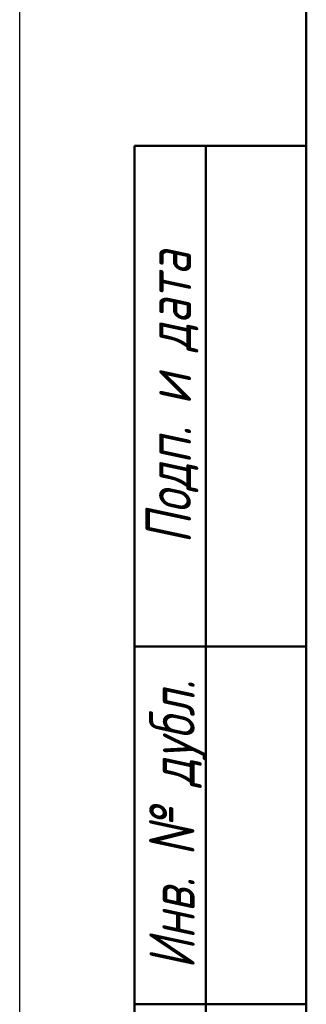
# Model space of a CAD drawing. Header units: millimetres. Extents: x 0 to 698, y -67 to 297.
# Tile 2 of 19: x 0 to 20, y 90 to 159. Entities that reach past the tile are written whole.
import ezdxf
from ezdxf.enums import TextEntityAlignment as Align

# ---------------------------------------------------------------- set-up
doc = ezdxf.new("R2010")
doc.units = ezdxf.units.MM
for name, color, linetype, lineweight in [('Кромка (ГОСТ)', 7, 'Continuous', 50), ('Обозначение (ГОСТ)', 7, 'Continuous', 25), ('Эскизная геометрия (ГОСТ)', 7, 'Continuous', 50)]:
    doc.layers.add(name, color=color, linetype=linetype, lineweight=lineweight)
doc.styles.get("Standard").update_dxf_attribs({"font": 'GOST Common Italic.ttf'})
doc.styles.add('Альтернативный текст (ГОСТ)', font='txt', dxfattribs={"width": 0.8})

# ---------------------------------------------------------------- blocks, each defined once
blk = doc.blocks.new('ГОСТ - Доп. графы 1')
at = {"layer": 'Эскизная геометрия (ГОСТ)'}
for p, q in [((-12, 0), (-12, 145)), ((-12, 145), (0, 145)), ((-7, 145), (-7, 0)), ((-12, 110), (-7, 110)), ((-7, 110), (0, 110)), ((-12, 85), (-7, 85)), ((-7, 85), (0, 85))]:
    blk.add_line(p, q, dxfattribs=at)
at = {"layer": 'Обозначение (ГОСТ)', "char_height": 3.17, "attachment_point": 5, "rotation": 90, "style": 'Альтернативный текст (ГОСТ)'}
for s, insert, width in [('\\fGOST Common|b0|i1;\\H3.1700;Подп. и дата', (-9.373, 127.414), 34.76787), ('\\fGOST Common|b0|i1;\\H3.1700;Инв. № дубл.', (-8.947, 97.547), 24.84382)]:
    blk.add_mtext(s, dxfattribs=dict(at, insert=insert, width=width))
at = {"layer": 'Обозначение (ГОСТ)', "lineweight": 30, "width": 0.8, "flags": 17}
for tag, p in [('Подп._и_дата_2', (-3.532, 127.511)), ('Инв._номер_дубликата', (-3.406, 97.466)), ('Взамен_инв._номера', (-3.46, 72.529)), ('Подп._и_дата_1', (-3.422, 42.352)), ('ИНВЕНТАРНЫЙ_НОМЕР', (-3.329, 12.683))]:
    blk.add_attdef(tag, text='', height=3.17, rotation=90, dxfattribs=at).set_placement(p, align=Align.MIDDLE_CENTER)
blk = doc.blocks.new('Рамки ГОСТ_ граница 297x210')
at = {"layer": 'Кромка (ГОСТ)', "lineweight": 25}
blk.add_line((0, 0), (0, 297), dxfattribs=at)
at = {"layer": 'Кромка (ГОСТ)'}
blk.add_line((20, 292), (20, 5), dxfattribs=at)

msp = doc.modelspace()

# ---------------------------------------------------------------- block references
for name, p in [('Рамки ГОСТ_ граница 297x210', (0, 0)), ('ГОСТ - Доп. графы 1', (20, 5))]:
    msp.add_blockref(name, p)

doc.saveas('drawing.dxf')
